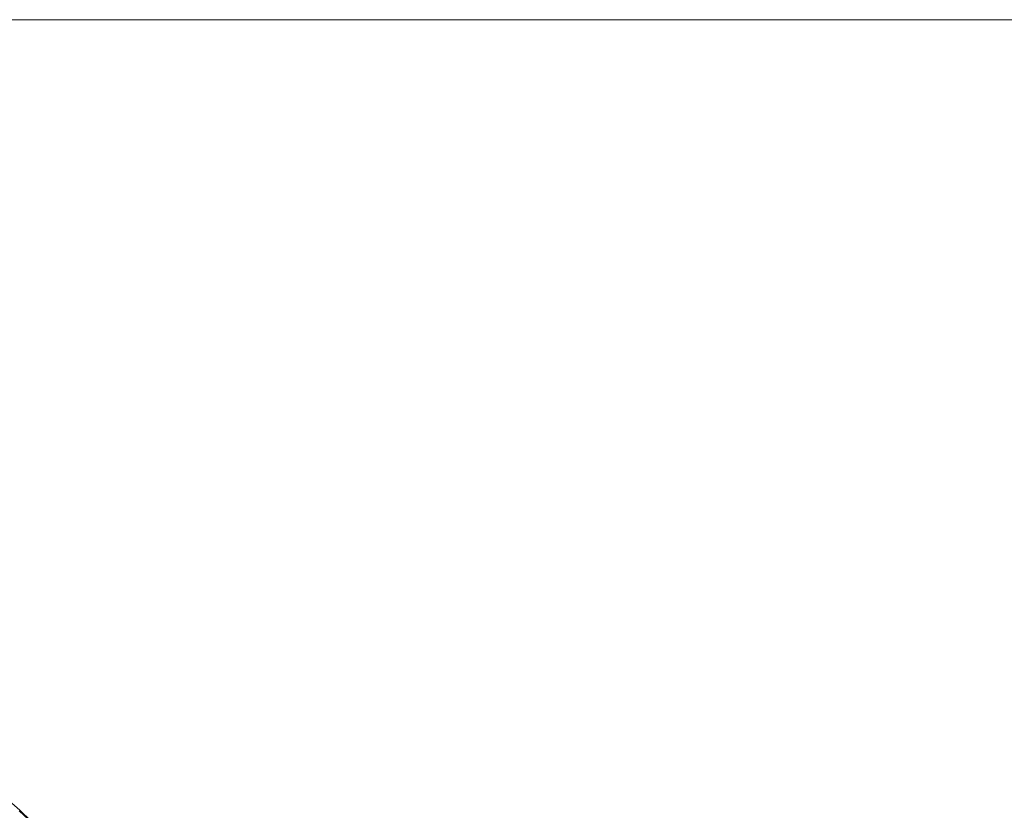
# Model space of a CAD drawing. Header units: centimetres. Extents: x -25.9 to 27.4, y -21.7 to -19.9.
# Tile 92 of 202: x -8.0198 to -7.987, y -19.8863 to -19.86. Entities that reach past the tile are written whole.
import ezdxf

# ---------------------------------------------------------------- set-up
doc = ezdxf.new("R2010")
doc.units = ezdxf.units.CM
doc.header["$LTSCALE"] = 2.54
doc.layers.add('Lucido design-1', color=7, linetype='Continuous')

# ---------------------------------------------------------------- blocks, each defined once
blk = doc.blocks.new('Gruppo-5-1')
at = {"color": 7, "linetype": 'Continuous', "lineweight": 9}
for points, invisible_edges in [([(27.312519, -19.860047, 876.324458), (27.312519, -19.86, 876.321383), (-25.787481, -19.86, 876.321383), (-25.787481, -19.860047, 876.324458)], 8), ([(-25.787481, -19.86, 875.721383), (-8.016039, -19.86, 876.074592), (-8.022599, -19.86, 876.068839)], 9), ([(9.412519, -19.86, 876.121383), (-25.787481, -19.86, 876.321383), (27.312519, -19.86, 876.321383)], 9), ([(9.412519, -19.86, 876.121383), (-7.887481, -19.86, 876.121383), (-25.787481, -19.86, 876.321383)], 10), ([(-25.787481, -19.86, 875.721383), (-7.994941, -19.86, 876.090062), (-8.002196, -19.86, 876.085214)], 9), ([(-8.002196, -19.86, 876.085214), (-8.009233, -19.86, 876.080054), (-25.787481, -19.86, 875.721383)], 10), ([(-8.009233, -19.86, 876.080054), (-8.016039, -19.86, 876.074592), (-25.787481, -19.86, 875.721383)], 10), ([(-25.787481, -19.86, 875.721383), (-7.979831, -19.86, 876.098786), (-7.987481, -19.86, 876.094589)], 9), ([(-25.787481, -19.86, 876.321383), (-7.930769, -19.86, 876.116643), (-7.939245, -19.86, 876.114569)], 9), ([(-7.987481, -19.86, 876.094589), (-7.994941, -19.86, 876.090062), (-25.787481, -19.86, 875.721383)], 10), ([(-25.787481, -19.86, 876.321383), (-7.922211, -19.86, 876.118345), (-7.930769, -19.86, 876.116643)], 9), ([(-7.939245, -19.86, 876.114569), (-7.947622, -19.86, 876.112127), (-25.787481, -19.86, 876.321383)], 10), ([(-25.787481, -19.86, 876.321383), (-7.896205, -19.86, 876.121193), (-7.904912, -19.86, 876.120622)], 9), ([(-25.787481, -19.86, 876.321383), (-7.913586, -19.86, 876.119672), (-7.922211, -19.86, 876.118345)], 9), ([(-7.887481, -19.86, 876.121383), (-7.896205, -19.86, 876.121193), (-25.787481, -19.86, 876.321383)], 10), ([(-25.787481, -19.86, 875.721383), (-25.787481, -19.86, 876.321383), (-7.964018, -19.86, 876.106159), (-7.972005, -19.86, 876.102645)], 10), ([(-7.972005, -19.86, 876.102645), (-7.979831, -19.86, 876.098786), (-25.787481, -19.86, 875.721383)], 10), ([(-25.787481, -19.86, 876.321383), (-7.947622, -19.86, 876.112127), (-7.955885, -19.86, 876.109322)], 9), ([(-7.904912, -19.86, 876.120622), (-7.913586, -19.86, 876.119672), (-25.787481, -19.86, 876.321383)], 10), ([(-7.955885, -19.86, 876.109322), (-7.964018, -19.86, 876.106159), (-25.787481, -19.86, 876.321383)], 10), ([(-25.787481, -19.860047, 876.324458), (-25.787481, -19.860114, 876.325744), (27.312519, -19.860114, 876.325744), (27.312519, -19.860047, 876.324458)], 10), ([(27.312519, -19.860261, 876.328604), (27.312519, -19.860114, 876.325744), (-25.787481, -19.860114, 876.325744), (-25.787481, -19.860261, 876.328604)], 10), ([(-8.028903, -19.86, 876.062805), (-8.022599, -19.86, 876.068839), (-8.019654, -19.860095, 876.065625), (-8.02582, -19.860095, 876.059722)], 14), ([(-8.02582, -19.860095, 876.059722), (-8.019654, -19.860095, 876.065625), (-8.016862, -19.860361, 876.062578), (-8.022898, -19.860361, 876.0568)], 15), ([(-8.022599, -19.86, 876.068839), (-8.016039, -19.86, 876.074592), (-8.013236, -19.860095, 876.071253), (-8.019654, -19.860095, 876.065625)], 14), ([(-8.019654, -19.860095, 876.065625), (-8.013236, -19.860095, 876.071253), (-8.01058, -19.860361, 876.068087), (-8.016862, -19.860361, 876.062578)], 15), ([(-8.016039, -19.86, 876.074592), (-8.009233, -19.86, 876.080054), (-8.006579, -19.860095, 876.076595), (-8.013236, -19.860095, 876.071253)], 14), ([(-8.013236, -19.860095, 876.071253), (-8.006579, -19.860095, 876.076595), (-8.004064, -19.860361, 876.073317), (-8.01058, -19.860361, 876.068087)], 15), ([(-8.009233, -19.86, 876.080054), (-8.002196, -19.86, 876.085214), (-7.999696, -19.860095, 876.081642), (-8.006579, -19.860095, 876.076595)], 14), ([(-8.006579, -19.860095, 876.076595), (-7.999696, -19.860095, 876.081642), (-7.997325, -19.860361, 876.078257), (-8.004064, -19.860361, 876.073317)], 15), ([(-8.002196, -19.86, 876.085214), (-7.994941, -19.86, 876.090062), (-7.992599, -19.860095, 876.086385), (-7.999696, -19.860095, 876.081642)], 14), ([(-7.999696, -19.860095, 876.081642), (-7.992599, -19.860095, 876.086385), (-7.990378, -19.860361, 876.082899), (-7.997325, -19.860361, 876.078257)], 15), ([(-7.994941, -19.86, 876.090062), (-7.987481, -19.86, 876.094589), (-7.985301, -19.860095, 876.090813), (-7.992599, -19.860095, 876.086385)], 14), ([(-7.992599, -19.860095, 876.086385), (-7.985301, -19.860095, 876.090813), (-7.983235, -19.860361, 876.087234), (-7.990378, -19.860361, 876.082899)], 15), ([(-7.987481, -19.86, 876.094589), (-7.979831, -19.86, 876.098786), (-7.977818, -19.860095, 876.094918), (-7.985301, -19.860095, 876.090813)], 14), ([(-25.787481, -19.860261, 876.328604), (-25.787481, -19.8604, 876.330097), (27.312519, -19.8604, 876.330097), (27.312519, -19.860261, 876.328604)], 10), ([(27.312519, -19.860647, 876.33274), (27.312519, -19.8604, 876.330097), (-25.787481, -19.8604, 876.330097), (-25.787481, -19.860647, 876.33274)], 10), ([(-8.022898, -19.860361, 876.0568), (-8.016862, -19.860361, 876.062578), (-8.014082, -19.860798, 876.059544), (-8.019988, -19.860798, 876.053891)], 15), ([(-8.016862, -19.860361, 876.062578), (-8.01058, -19.860361, 876.068087), (-8.007935, -19.860798, 876.064935), (-8.014082, -19.860798, 876.059544)], 15), ([(-8.01058, -19.860361, 876.068087), (-8.004064, -19.860361, 876.073317), (-8.001559, -19.860798, 876.070053), (-8.007935, -19.860798, 876.064935)], 15), ([(-8.004064, -19.860361, 876.073317), (-7.997325, -19.860361, 876.078257), (-7.994966, -19.860798, 876.074887), (-8.001559, -19.860798, 876.070053)], 15), ([(-7.997325, -19.860361, 876.078257), (-7.990378, -19.860361, 876.082899), (-7.988168, -19.860798, 876.079429), (-7.994966, -19.860798, 876.074887)], 15), ([(-7.990378, -19.860361, 876.082899), (-7.983235, -19.860361, 876.087234), (-7.981178, -19.860798, 876.083671), (-7.988168, -19.860798, 876.079429)], 15), ([(-25.787481, -19.860647, 876.33274), (-25.787481, -19.860876, 876.334433), (27.312519, -19.860876, 876.334433), (27.312519, -19.860647, 876.33274)], 10), ([(27.312519, -19.861205, 876.336861), (27.312519, -19.860876, 876.334433), (-25.787481, -19.860876, 876.334433), (-25.787481, -19.861205, 876.336861)], 10), ([(-8.025642, -19.860798, 876.047985), (-8.019988, -19.860798, 876.053891), (-8.017097, -19.861404, 876.050999), (-8.022627, -19.861404, 876.045222)], 15), ([(-8.019988, -19.860798, 876.053891), (-8.014082, -19.860798, 876.059544), (-8.01132, -19.861404, 876.056529), (-8.017097, -19.861404, 876.050999)], 15), ([(-8.014082, -19.860798, 876.059544), (-8.007935, -19.860798, 876.064935), (-8.005307, -19.861404, 876.061802), (-8.01132, -19.861404, 876.056529)], 15), ([(-8.007935, -19.860798, 876.064935), (-8.001559, -19.860798, 876.070053), (-7.99907, -19.861404, 876.066808), (-8.005307, -19.861404, 876.061802)], 15), ([(-8.001559, -19.860798, 876.070053), (-7.994966, -19.860798, 876.074887), (-7.99262, -19.861404, 876.071537), (-7.99907, -19.861404, 876.066808)], 15), ([(-7.994966, -19.860798, 876.074887), (-7.988168, -19.860798, 876.079429), (-7.98597, -19.861404, 876.075981), (-7.99262, -19.861404, 876.071537)], 15), ([(-7.988168, -19.860798, 876.079429), (-7.981178, -19.860798, 876.083671), (-7.979133, -19.861404, 876.080129), (-7.98597, -19.861404, 876.075981)], 15), ([(-25.787481, -19.861205, 876.336861), (-25.787481, -19.86154, 876.338745), (27.312519, -19.86154, 876.338745), (27.312519, -19.861205, 876.336861)], 10), ([(27.312519, -19.861935, 876.340958), (27.312519, -19.86154, 876.338745), (-25.787481, -19.86154, 876.338745), (-25.787481, -19.861935, 876.340958)], 10), ([(-8.0279, -19.861404, 876.039209), (-8.022627, -19.861404, 876.045222), (-8.019636, -19.862177, 876.042481), (-8.024792, -19.862177, 876.036601)], 15), ([(-8.022627, -19.861404, 876.045222), (-8.017097, -19.861404, 876.050999), (-8.014228, -19.862177, 876.04813), (-8.019636, -19.862177, 876.042481)], 15), ([(-8.017097, -19.861404, 876.050999), (-8.01132, -19.861404, 876.056529), (-8.008579, -19.862177, 876.053538), (-8.014228, -19.862177, 876.04813)], 15), ([(-8.01132, -19.861404, 876.056529), (-8.005307, -19.861404, 876.061802), (-8.002699, -19.862177, 876.058694), (-8.008579, -19.862177, 876.053538)], 15), ([(-8.005307, -19.861404, 876.061802), (-7.99907, -19.861404, 876.066808), (-7.9966, -19.862177, 876.063589), (-8.002699, -19.862177, 876.058694)], 15), ([(-7.99907, -19.861404, 876.066808), (-7.99262, -19.861404, 876.071537), (-7.990293, -19.862177, 876.068214), (-7.9966, -19.862177, 876.063589)], 15), ([(-7.99262, -19.861404, 876.071537), (-7.98597, -19.861404, 876.075981), (-7.98379, -19.862177, 876.072559), (-7.990293, -19.862177, 876.068214)], 15), ([(-25.787481, -19.861935, 876.340958), (-25.787481, -19.862392, 876.343023), (27.312519, -19.862392, 876.343023), (27.312519, -19.861935, 876.340958)], 10), ([(-8.024792, -19.862177, 876.036601), (-8.019636, -19.862177, 876.042481), (-8.016673, -19.863117, 876.039766), (-8.021714, -19.863117, 876.034018)], 15), ([(-8.019636, -19.862177, 876.042481), (-8.014228, -19.862177, 876.04813), (-8.011386, -19.863117, 876.045289), (-8.016673, -19.863117, 876.039766)], 15), ([(-8.014228, -19.862177, 876.04813), (-8.008579, -19.862177, 876.053538), (-8.005864, -19.863117, 876.050575), (-8.011386, -19.863117, 876.045289)], 15), ([(-8.008579, -19.862177, 876.053538), (-8.002699, -19.862177, 876.058694), (-8.000116, -19.863117, 876.055616), (-8.005864, -19.863117, 876.050575)], 15), ([(-8.002699, -19.862177, 876.058694), (-7.9966, -19.862177, 876.063589), (-7.994153, -19.863117, 876.060401), (-8.000116, -19.863117, 876.055616)], 15), ([(-7.9966, -19.862177, 876.063589), (-7.990293, -19.862177, 876.068214), (-7.987988, -19.863117, 876.064922), (-7.994153, -19.863117, 876.060401)], 15), ([(-7.990293, -19.862177, 876.068214), (-7.98379, -19.862177, 876.072559), (-7.981631, -19.863117, 876.06917), (-7.987988, -19.863117, 876.064922)], 15), ([(27.312519, -19.862835, 876.345025), (27.312519, -19.862392, 876.343023), (-25.787481, -19.862392, 876.343023), (-25.787481, -19.862835, 876.345025)], 10), ([(-25.787481, -19.862835, 876.345025), (-25.787481, -19.863428, 876.34726), (27.312519, -19.863428, 876.34726), (27.312519, -19.862835, 876.345025)], 10), ([(-8.026499, -19.863117, 876.028056), (-8.021714, -19.863117, 876.034018), (-8.01867, -19.86422, 876.031464), (-8.023347, -19.86422, 876.025637)], 15), ([(-8.021714, -19.863117, 876.034018), (-8.016673, -19.863117, 876.039766), (-8.013744, -19.86422, 876.037082), (-8.01867, -19.86422, 876.031464)], 15), ([(-8.016673, -19.863117, 876.039766), (-8.011386, -19.863117, 876.045289), (-8.008577, -19.86422, 876.042479), (-8.013744, -19.86422, 876.037082)], 15), ([(-8.011386, -19.863117, 876.045289), (-8.005864, -19.863117, 876.050575), (-8.00318, -19.86422, 876.047646), (-8.008577, -19.86422, 876.042479)], 15), ([(-8.005864, -19.863117, 876.050575), (-8.000116, -19.863117, 876.055616), (-7.997562, -19.86422, 876.052573), (-8.00318, -19.86422, 876.047646)], 15), ([(-8.000116, -19.863117, 876.055616), (-7.994153, -19.863117, 876.060401), (-7.991735, -19.86422, 876.05725), (-7.997562, -19.86422, 876.052573)], 15), ([(-7.994153, -19.863117, 876.060401), (-7.987988, -19.863117, 876.064922), (-7.985709, -19.86422, 876.061668), (-7.991735, -19.86422, 876.05725)], 15), ([(-7.987988, -19.863117, 876.064922), (-7.981631, -19.863117, 876.06917), (-7.979497, -19.86422, 876.065819), (-7.985709, -19.86422, 876.061668)], 15), ([(27.312519, -19.863905, 876.349055), (27.312519, -19.863428, 876.34726), (-25.787481, -19.863428, 876.34726), (-25.787481, -19.863905, 876.349055)], 10), ([(-25.787481, -19.863905, 876.349055), (-25.787481, -19.864648, 876.351448), (27.312519, -19.864648, 876.351448), (27.312519, -19.863905, 876.349055)], 10), ([(-8.023347, -19.86422, 876.025637), (-8.01867, -19.86422, 876.031464), (-8.015667, -19.865486, 876.028944), (-8.020237, -19.865486, 876.02325)], 15), ([(-8.01867, -19.86422, 876.031464), (-8.013744, -19.86422, 876.037082), (-8.010853, -19.865486, 876.034433), (-8.015667, -19.865486, 876.028944)], 15), ([(-8.013744, -19.86422, 876.037082), (-8.008577, -19.86422, 876.042479), (-8.005805, -19.865486, 876.039707), (-8.010853, -19.865486, 876.034433)], 15), ([(-8.008577, -19.86422, 876.042479), (-8.00318, -19.86422, 876.047646), (-8.000531, -19.865486, 876.044756), (-8.005805, -19.865486, 876.039707)], 15), ([(-8.00318, -19.86422, 876.047646), (-7.997562, -19.86422, 876.052573), (-7.995042, -19.865486, 876.049569), (-8.000531, -19.865486, 876.044756)], 15), ([(-7.997562, -19.86422, 876.052573), (-7.991735, -19.86422, 876.05725), (-7.989348, -19.865486, 876.054139), (-7.995042, -19.865486, 876.049569)], 15), ([(-7.991735, -19.86422, 876.05725), (-7.985709, -19.86422, 876.061668), (-7.983461, -19.865486, 876.058456), (-7.989348, -19.865486, 876.054139)], 15), ([(27.312519, -19.865143, 876.35304), (27.312519, -19.864648, 876.351448), (-25.787481, -19.864648, 876.351448), (-25.787481, -19.865143, 876.35304)], 10), ([(-25.787481, -19.865143, 876.35304), (-25.787481, -19.86605, 876.355579), (27.312519, -19.86605, 876.355579), (27.312519, -19.865143, 876.35304)], 10), ([(-8.024554, -19.865486, 876.017363), (-8.020237, -19.865486, 876.02325), (-8.017173, -19.86691, 876.0209), (-8.02139, -19.86691, 876.015148)], 15), ([(-8.020237, -19.865486, 876.02325), (-8.015667, -19.865486, 876.028944), (-8.012709, -19.86691, 876.026462), (-8.017173, -19.86691, 876.0209)], 15), ([(-8.015667, -19.865486, 876.028944), (-8.010853, -19.865486, 876.034433), (-8.008006, -19.86691, 876.031824), (-8.012709, -19.86691, 876.026462)], 15), ([(-8.010853, -19.865486, 876.034433), (-8.005805, -19.865486, 876.039707), (-8.003074, -19.86691, 876.036976), (-8.008006, -19.86691, 876.031824)], 15), ([(-8.005805, -19.865486, 876.039707), (-8.000531, -19.865486, 876.044756), (-7.997922, -19.86691, 876.041908), (-8.003074, -19.86691, 876.036976)], 15), ([(-8.000531, -19.865486, 876.044756), (-7.995042, -19.865486, 876.049569), (-7.99256, -19.86691, 876.046611), (-7.997922, -19.86691, 876.041908)], 15), ([(-7.995042, -19.865486, 876.049569), (-7.989348, -19.865486, 876.054139), (-7.986997, -19.86691, 876.051075), (-7.99256, -19.86691, 876.046611)], 15), ([(-7.989348, -19.865486, 876.054139), (-7.983461, -19.865486, 876.058456), (-7.981245, -19.86691, 876.055293), (-7.986997, -19.86691, 876.051075)], 15), ([(27.312519, -19.866548, 876.356974), (27.312519, -19.86605, 876.355579), (-25.787481, -19.86605, 876.355579), (-25.787481, -19.866548, 876.356974)], 10), ([(-25.787481, -19.866548, 876.356974), (-25.787481, -19.867629, 876.359645), (27.312519, -19.867629, 876.359645), (27.312519, -19.866548, 876.356974)], 10), ([(-8.025353, -19.86691, 876.009217), (-8.02139, -19.86691, 876.015148), (-8.01828, -19.86849, 876.01297), (-8.022151, -19.86849, 876.007177)], 15), ([(-8.02139, -19.86691, 876.015148), (-8.017173, -19.86691, 876.0209), (-8.014161, -19.86849, 876.018588), (-8.01828, -19.86849, 876.01297)], 15), ([(-8.017173, -19.86691, 876.0209), (-8.012709, -19.86691, 876.026462), (-8.0098, -19.86849, 876.024021), (-8.014161, -19.86849, 876.018588)], 15), ([(-8.012709, -19.86691, 876.026462), (-8.008006, -19.86691, 876.031824), (-8.005207, -19.86849, 876.029259), (-8.0098, -19.86849, 876.024021)], 15), ([(-8.008006, -19.86691, 876.031824), (-8.003074, -19.86691, 876.036976), (-8.000389, -19.86849, 876.034292), (-8.005207, -19.86849, 876.029259)], 15), ([(-8.003074, -19.86691, 876.036976), (-7.997922, -19.86691, 876.041908), (-7.995357, -19.86849, 876.039109), (-8.000389, -19.86849, 876.034292)], 15), ([(-7.997922, -19.86691, 876.041908), (-7.99256, -19.86691, 876.046611), (-7.990119, -19.86849, 876.043703), (-7.995357, -19.86849, 876.039109)], 15), ([(-7.99256, -19.86691, 876.046611), (-7.986997, -19.86691, 876.051075), (-7.984686, -19.86849, 876.048063), (-7.990119, -19.86849, 876.043703)], 15), ([(27.312519, -19.868117, 876.360848), (27.312519, -19.867629, 876.359645), (-25.787481, -19.867629, 876.359645), (-25.787481, -19.868117, 876.360848)], 10), ([(-25.787481, -19.868117, 876.360848), (-25.787481, -19.869385, 876.363638), (27.312519, -19.869385, 876.363638), (27.312519, -19.868117, 876.360848)], 10), ([(-8.025765, -19.86849, 876.001222), (-8.022151, -19.86849, 876.007177), (-8.019009, -19.870224, 876.005176), (-8.022539, -19.870224, 875.999359)], 15), ([(-8.022151, -19.86849, 876.007177), (-8.01828, -19.86849, 876.01297), (-8.015229, -19.870224, 876.010833), (-8.019009, -19.870224, 876.005176)], 15), ([(-8.01828, -19.86849, 876.01297), (-8.014161, -19.86849, 876.018588), (-8.011205, -19.870224, 876.01632), (-8.015229, -19.870224, 876.010833)], 15), ([(-8.014161, -19.86849, 876.018588), (-8.0098, -19.86849, 876.024021), (-8.006947, -19.870224, 876.021627), (-8.011205, -19.870224, 876.01632)], 15), ([(-8.0098, -19.86849, 876.024021), (-8.005207, -19.86849, 876.029259), (-8.00246, -19.870224, 876.026742), (-8.006947, -19.870224, 876.021627)], 15), ([(-8.005207, -19.86849, 876.029259), (-8.000389, -19.86849, 876.034292), (-7.997755, -19.870224, 876.031657), (-8.00246, -19.870224, 876.026742)], 15), ([(-8.000389, -19.86849, 876.034292), (-7.995357, -19.86849, 876.039109), (-7.99284, -19.870224, 876.036363), (-7.997755, -19.870224, 876.031657)], 15), ([(-7.995357, -19.86849, 876.039109), (-7.990119, -19.86849, 876.043703), (-7.987725, -19.870224, 876.040849), (-7.99284, -19.870224, 876.036363)], 15), ([(-7.990119, -19.86849, 876.043703), (-7.984686, -19.86849, 876.048063), (-7.982418, -19.870224, 876.045108), (-7.987725, -19.870224, 876.040849)], 15), ([(27.312519, -19.869848, 876.364658), (27.312519, -19.869385, 876.363638), (-25.787481, -19.869385, 876.363638), (-25.787481, -19.869848, 876.364658)], 10), ([(-25.787481, -19.869848, 876.364658), (-25.787481, -19.871313, 876.367551), (27.312519, -19.871313, 876.367551), (27.312519, -19.869848, 876.364658)], 10), ([(-8.025811, -19.870224, 875.993394), (-8.022539, -19.870224, 875.999359), (-8.01938, -19.872108, 875.997535), (-8.022576, -19.872108, 875.991709)], 15), ([(-8.022539, -19.870224, 875.999359), (-8.019009, -19.870224, 876.005176), (-8.015932, -19.872108, 876.003216), (-8.01938, -19.872108, 875.997535)], 15), ([(-8.019009, -19.870224, 876.005176), (-8.015229, -19.870224, 876.010833), (-8.012241, -19.872108, 876.008741), (-8.015932, -19.872108, 876.003216)], 15), ([(-8.015229, -19.870224, 876.010833), (-8.011205, -19.870224, 876.01632), (-8.008311, -19.872108, 876.0141), (-8.012241, -19.872108, 876.008741)], 15), ([(-8.011205, -19.870224, 876.01632), (-8.006947, -19.870224, 876.021627), (-8.004152, -19.872108, 876.019282), (-8.008311, -19.872108, 876.0141)], 15), ([(-8.006947, -19.870224, 876.021627), (-8.00246, -19.870224, 876.026742), (-7.999771, -19.872108, 876.024278), (-8.004152, -19.872108, 876.019282)], 15), ([(-8.00246, -19.870224, 876.026742), (-7.997755, -19.870224, 876.031657), (-7.995176, -19.872108, 876.029078), (-7.999771, -19.872108, 876.024278)], 15), ([(-7.997755, -19.870224, 876.031657), (-7.99284, -19.870224, 876.036363), (-7.990376, -19.872108, 876.033673), (-7.995176, -19.872108, 876.029078)], 15), ([(-7.99284, -19.870224, 876.036363), (-7.987725, -19.870224, 876.040849), (-7.98538, -19.872108, 876.038055), (-7.990376, -19.872108, 876.033673)], 15), ([(-7.987725, -19.870224, 876.040849), (-7.982418, -19.870224, 876.045108), (-7.980198, -19.872108, 876.042214), (-7.98538, -19.872108, 876.038055)], 15), ([(27.312519, -19.871739, 876.368395), (27.312519, -19.871313, 876.367551), (-25.787481, -19.871313, 876.367551), (-25.787481, -19.871739, 876.368395)], 10), ([(-25.787481, -19.871739, 876.368395), (-25.787481, -19.873409, 876.371377), (27.312519, -19.873409, 876.371377), (27.312519, -19.871739, 876.368395)], 10), ([(-8.025515, -19.872108, 875.98575), (-8.022576, -19.872108, 875.991709), (-8.019414, -19.874138, 875.990063), (-8.022285, -19.874138, 875.984243)], 15), ([(-8.022576, -19.872108, 875.991709), (-8.01938, -19.872108, 875.997535), (-8.016293, -19.874138, 875.995753), (-8.019414, -19.874138, 875.990063)], 15), ([(-8.01938, -19.872108, 875.997535), (-8.015932, -19.872108, 876.003216), (-8.012926, -19.874138, 876.001301), (-8.016293, -19.874138, 875.995753)], 15), ([(-8.015932, -19.872108, 876.003216), (-8.012241, -19.872108, 876.008741), (-8.009321, -19.874138, 876.006697), (-8.012926, -19.874138, 876.001301)], 15), ([(-8.012241, -19.872108, 876.008741), (-8.008311, -19.872108, 876.0141), (-8.005484, -19.874138, 876.01193), (-8.009321, -19.874138, 876.006697)], 15), ([(-8.008311, -19.872108, 876.0141), (-8.004152, -19.872108, 876.019282), (-8.001422, -19.874138, 876.016991), (-8.005484, -19.874138, 876.01193)], 15), ([(-8.004152, -19.872108, 876.019282), (-7.999771, -19.872108, 876.024278), (-7.997143, -19.874138, 876.02187), (-8.001422, -19.874138, 876.016991)], 15), ([(-7.999771, -19.872108, 876.024278), (-7.995176, -19.872108, 876.029078), (-7.992656, -19.874138, 876.026558), (-7.997143, -19.874138, 876.02187)], 15), ([(-7.995176, -19.872108, 876.029078), (-7.990376, -19.872108, 876.033673), (-7.987968, -19.874138, 876.031045), (-7.992656, -19.874138, 876.026558)], 15), ([(-7.990376, -19.872108, 876.033673), (-7.98538, -19.872108, 876.038055), (-7.983089, -19.874138, 876.035324), (-7.987968, -19.874138, 876.031045)], 15), ([(27.312519, -19.873788, 876.372053), (27.312519, -19.873409, 876.371377), (-25.787481, -19.873409, 876.371377), (-25.787481, -19.873788, 876.372053)], 10), ([(-25.787481, -19.873788, 876.372053), (-25.787481, -19.87567, 876.375108), (27.312519, -19.87567, 876.375108), (27.312519, -19.873788, 876.372053)], 10), ([(-8.024898, -19.874138, 875.978303), (-8.022285, -19.874138, 875.984243), (-8.019135, -19.87631, 875.982775), (-8.021688, -19.87631, 875.976974)], 15), ([(-8.022285, -19.874138, 875.984243), (-8.019414, -19.874138, 875.990063), (-8.016332, -19.87631, 875.988459), (-8.019135, -19.87631, 875.982775)], 15), ([(-8.019414, -19.874138, 875.990063), (-8.016293, -19.874138, 875.995753), (-8.013284, -19.87631, 875.994016), (-8.016332, -19.87631, 875.988459)], 15), ([(-8.016293, -19.874138, 875.995753), (-8.012926, -19.874138, 876.001301), (-8.009996, -19.87631, 875.999434), (-8.013284, -19.87631, 875.994016)], 15), ([(-8.012926, -19.874138, 876.001301), (-8.009321, -19.874138, 876.006697), (-8.006475, -19.87631, 876.004704), (-8.009996, -19.87631, 875.999434)], 15), ([(-8.009321, -19.874138, 876.006697), (-8.005484, -19.874138, 876.01193), (-8.002727, -19.87631, 876.009815), (-8.006475, -19.87631, 876.004704)], 15), ([(-8.005484, -19.874138, 876.01193), (-8.001422, -19.874138, 876.016991), (-7.99876, -19.87631, 876.014757), (-8.002727, -19.87631, 876.009815)], 15), ([(-8.001422, -19.874138, 876.016991), (-7.997143, -19.874138, 876.02187), (-7.994581, -19.87631, 876.019522), (-7.99876, -19.87631, 876.014757)], 15), ([(-7.997143, -19.874138, 876.02187), (-7.992656, -19.874138, 876.026558), (-7.990198, -19.87631, 876.024101), (-7.994581, -19.87631, 876.019522)], 15), ([(-7.992656, -19.874138, 876.026558), (-7.987968, -19.874138, 876.031045), (-7.98562, -19.87631, 876.028483), (-7.990198, -19.87631, 876.024101)], 15), ([(-7.987968, -19.874138, 876.031045), (-7.983089, -19.874138, 876.035324), (-7.980855, -19.87631, 876.032662), (-7.98562, -19.87631, 876.028483)], 15), ([(27.312519, -19.875989, 876.375625), (27.312519, -19.87567, 876.375108), (-25.787481, -19.87567, 876.375108), (-25.787481, -19.875989, 876.375625)], 10), ([(-25.787481, -19.875989, 876.375625), (-25.787481, -19.878092, 876.378736), (27.312519, -19.878092, 876.378736), (27.312519, -19.875989, 876.375625)], 10), ([(-8.023985, -19.87631, 875.971067), (-8.021688, -19.87631, 875.976974), (-8.018565, -19.878621, 875.97568), (-8.020809, -19.878621, 875.969911)], 15), ([(-8.021688, -19.87631, 875.976974), (-8.019135, -19.87631, 875.982775), (-8.016072, -19.878621, 875.981346), (-8.018565, -19.878621, 875.97568)], 15), ([(-8.019135, -19.87631, 875.982775), (-8.016332, -19.87631, 875.988459), (-8.013334, -19.878621, 875.986898), (-8.016072, -19.878621, 875.981346)], 15), ([(-8.016332, -19.87631, 875.988459), (-8.013284, -19.87631, 875.994016), (-8.010356, -19.878621, 875.992325), (-8.013334, -19.878621, 875.986898)], 15), ([(-8.013284, -19.87631, 875.994016), (-8.009996, -19.87631, 875.999434), (-8.007145, -19.878621, 875.997618), (-8.010356, -19.878621, 875.992325)], 15), ([(-8.009996, -19.87631, 875.999434), (-8.006475, -19.87631, 876.004704), (-8.003706, -19.878621, 876.002765), (-8.007145, -19.878621, 875.997618)], 15), ([(-8.006475, -19.87631, 876.004704), (-8.002727, -19.87631, 876.009815), (-8.000045, -19.878621, 876.007757), (-8.003706, -19.878621, 876.002765)], 15), ([(-8.002727, -19.87631, 876.009815), (-7.99876, -19.87631, 876.014757), (-7.996171, -19.878621, 876.012585), (-8.000045, -19.878621, 876.007757)], 15), ([(-7.99876, -19.87631, 876.014757), (-7.994581, -19.87631, 876.019522), (-7.992089, -19.878621, 876.017239), (-7.996171, -19.878621, 876.012585)], 15), ([(-7.994581, -19.87631, 876.019522), (-7.990198, -19.87631, 876.024101), (-7.987808, -19.878621, 876.021711), (-7.992089, -19.878621, 876.017239)], 15), ([(-7.990198, -19.87631, 876.024101), (-7.98562, -19.87631, 876.028483), (-7.983337, -19.878621, 876.025991), (-7.987808, -19.878621, 876.021711)], 15), ([(27.312519, -19.878341, 876.379106), (27.312519, -19.878092, 876.378736), (-25.787481, -19.878092, 876.378736), (-25.787481, -19.878341, 876.379106)], 10), ([(-25.787481, -19.878341, 876.379106), (-25.787481, -19.880669, 876.382256), (27.312519, -19.880669, 876.382256), (27.312519, -19.878341, 876.379106)], 10), ([(-8.024531, -19.878621, 875.958106), (-8.022798, -19.878621, 875.964049), (-8.019671, -19.881066, 875.963063), (-8.021363, -19.881066, 875.957257)], 15), ([(-8.022798, -19.878621, 875.964049), (-8.020809, -19.878621, 875.969911), (-8.017727, -19.881066, 875.968789), (-8.019671, -19.881066, 875.963063)], 15), ([(-8.020809, -19.878621, 875.969911), (-8.018565, -19.878621, 875.97568), (-8.015535, -19.881066, 875.974425), (-8.017727, -19.881066, 875.968789)], 15), ([(-8.018565, -19.878621, 875.97568), (-8.016072, -19.878621, 875.981346), (-8.013099, -19.881066, 875.97996), (-8.015535, -19.881066, 875.974425)], 15), ([(-8.016072, -19.878621, 875.981346), (-8.013334, -19.878621, 875.986898), (-8.010425, -19.881066, 875.985384), (-8.013099, -19.881066, 875.97996)], 15), ([(-8.013334, -19.878621, 875.986898), (-8.010356, -19.878621, 875.992325), (-8.007516, -19.881066, 875.990686), (-8.010425, -19.881066, 875.985384)], 15), ([(-8.010356, -19.878621, 875.992325), (-8.007145, -19.878621, 875.997618), (-8.004379, -19.881066, 875.995856), (-8.007516, -19.881066, 875.990686)], 15), ([(-8.007145, -19.878621, 875.997618), (-8.003706, -19.878621, 876.002765), (-8.001019, -19.881066, 876.000884), (-8.004379, -19.881066, 875.995856)], 15), ([(-8.003706, -19.878621, 876.002765), (-8.000045, -19.878621, 876.007757), (-7.997443, -19.881066, 876.00576), (-8.001019, -19.881066, 876.000884)], 15), ([(-8.000045, -19.878621, 876.007757), (-7.996171, -19.878621, 876.012585), (-7.993658, -19.881066, 876.010477), (-7.997443, -19.881066, 876.00576)], 15), ([(-7.996171, -19.878621, 876.012585), (-7.992089, -19.878621, 876.017239), (-7.989671, -19.881066, 876.015023), (-7.993658, -19.881066, 876.010477)], 15), ([(-7.992089, -19.878621, 876.017239), (-7.987808, -19.878621, 876.021711), (-7.985489, -19.881066, 876.019392), (-7.989671, -19.881066, 876.015023)], 15), ([(-7.987808, -19.878621, 876.021711), (-7.983337, -19.878621, 876.025991), (-7.981121, -19.881066, 876.023573), (-7.985489, -19.881066, 876.019392)], 15), ([(27.312519, -19.88084, 876.382487), (27.312519, -19.880669, 876.382256), (-25.787481, -19.880669, 876.382256), (-25.787481, -19.88084, 876.382487)], 10), ([(-25.787481, -19.88084, 876.382487), (-25.787481, -19.883398, 876.385661), (27.312519, -19.883398, 876.385661), (27.312519, -19.88084, 876.382487)], 10), ([(-8.02398, -19.881066, 875.945452), (-8.0228, -19.881066, 875.951383), (-8.019701, -19.883641, 875.950696), (-8.020854, -19.883641, 875.944901)], 15), ([(-8.0228, -19.881066, 875.951383), (-8.021363, -19.881066, 875.957257), (-8.018297, -19.883641, 875.956435), (-8.019701, -19.883641, 875.950696)], 15), ([(-8.021363, -19.881066, 875.957257), (-8.019671, -19.881066, 875.963063), (-8.016643, -19.883641, 875.962108), (-8.018297, -19.883641, 875.956435)], 15), ([(-8.019671, -19.881066, 875.963063), (-8.017727, -19.881066, 875.968789), (-8.014744, -19.883641, 875.967703), (-8.016643, -19.883641, 875.962108)], 15), ([(-8.017727, -19.881066, 875.968789), (-8.015535, -19.881066, 875.974425), (-8.012603, -19.883641, 875.97321), (-8.014744, -19.883641, 875.967703)], 15), ([(-8.015535, -19.881066, 875.974425), (-8.013099, -19.881066, 875.97996), (-8.010223, -19.883641, 875.978619), (-8.012603, -19.883641, 875.97321)], 15), ([(-8.013099, -19.881066, 875.97996), (-8.010425, -19.881066, 875.985384), (-8.007609, -19.883641, 875.983918), (-8.010223, -19.883641, 875.978619)], 15), ([(-8.010425, -19.881066, 875.985384), (-8.007516, -19.881066, 875.990686), (-8.004767, -19.883641, 875.989099), (-8.007609, -19.883641, 875.983918)], 15), ([(-8.007516, -19.881066, 875.990686), (-8.004379, -19.881066, 875.995856), (-8.001702, -19.883641, 875.99415), (-8.004767, -19.883641, 875.989099)], 15), ([(-8.004379, -19.881066, 875.995856), (-8.001019, -19.881066, 876.000884), (-7.998419, -19.883641, 875.999063), (-8.001702, -19.883641, 875.99415)], 15), ([(-8.001019, -19.881066, 876.000884), (-7.997443, -19.881066, 876.00576), (-7.994925, -19.883641, 876.003828), (-7.998419, -19.883641, 875.999063)], 15), ([(-7.997443, -19.881066, 876.00576), (-7.993658, -19.881066, 876.010477), (-7.991227, -19.883641, 876.008436), (-7.994925, -19.883641, 876.003828)], 15), ([(-7.993658, -19.881066, 876.010477), (-7.989671, -19.881066, 876.015023), (-7.987331, -19.883641, 876.012879), (-7.991227, -19.883641, 876.008436)], 15), ([(-7.989671, -19.881066, 876.015023), (-7.985489, -19.881066, 876.019392), (-7.983245, -19.883641, 876.017147), (-7.987331, -19.883641, 876.012879)], 15), ([(27.312519, -19.883481, 876.385764), (27.312519, -19.883398, 876.385661), (-25.787481, -19.883398, 876.385661), (-25.787481, -19.883481, 876.385764)], 10), ([(-25.787481, -19.883481, 876.385764), (-25.787481, -19.886261, 876.38893), (27.312519, -19.886261, 876.38893), (27.312519, -19.883481, 876.385764)], 10), ([(-8.022912, -19.883641, 875.921383), (-8.022783, -19.883641, 875.927291), (-8.019722, -19.88634, 875.927157), (-8.019848, -19.88634, 875.921383)], 7), ([(-8.022783, -19.883641, 875.927291), (-8.022396, -19.883641, 875.933187), (-8.019344, -19.88634, 875.93292), (-8.019722, -19.88634, 875.927157)], 15), ([(-8.022396, -19.883641, 875.933187), (-8.021753, -19.883641, 875.939061), (-8.018716, -19.88634, 875.938661), (-8.019344, -19.88634, 875.93292)], 15), ([(-8.021753, -19.883641, 875.939061), (-8.020854, -19.883641, 875.944901), (-8.017837, -19.88634, 875.944369), (-8.018716, -19.88634, 875.938661)], 15), ([(-8.020854, -19.883641, 875.944901), (-8.019701, -19.883641, 875.950696), (-8.016711, -19.88634, 875.950033), (-8.017837, -19.88634, 875.944369)], 15), ([(-8.019701, -19.883641, 875.950696), (-8.018297, -19.883641, 875.956435), (-8.015338, -19.88634, 875.955643), (-8.016711, -19.88634, 875.950033)], 15), ([(-8.018297, -19.883641, 875.956435), (-8.016643, -19.883641, 875.962108), (-8.013722, -19.88634, 875.961187), (-8.015338, -19.88634, 875.955643)], 15), ([(-8.016643, -19.883641, 875.962108), (-8.014744, -19.883641, 875.967703), (-8.011865, -19.88634, 875.966656), (-8.013722, -19.88634, 875.961187)], 15), ([(-8.014744, -19.883641, 875.967703), (-8.012603, -19.883641, 875.97321), (-8.009772, -19.88634, 875.972038), (-8.011865, -19.88634, 875.966656)], 15), ([(-8.012603, -19.883641, 875.97321), (-8.010223, -19.883641, 875.978619), (-8.007446, -19.88634, 875.977324), (-8.009772, -19.88634, 875.972038)], 15), ([(-8.010223, -19.883641, 875.978619), (-8.007609, -19.883641, 875.983918), (-8.004892, -19.88634, 875.982504), (-8.007446, -19.88634, 875.977324)], 15), ([(-8.007609, -19.883641, 875.983918), (-8.004767, -19.883641, 875.989099), (-8.002114, -19.88634, 875.987567), (-8.004892, -19.88634, 875.982504)], 15), ([(-8.004767, -19.883641, 875.989099), (-8.001702, -19.883641, 875.99415), (-7.999118, -19.88634, 875.992504), (-8.002114, -19.88634, 875.987567)], 15), ([(-8.001702, -19.883641, 875.99415), (-7.998419, -19.883641, 875.999063), (-7.99591, -19.88634, 875.997306), (-7.999118, -19.88634, 875.992504)], 15), ([(-7.998419, -19.883641, 875.999063), (-7.994925, -19.883641, 876.003828), (-7.992495, -19.88634, 876.001963), (-7.99591, -19.88634, 875.997306)], 15), ([(-7.994925, -19.883641, 876.003828), (-7.991227, -19.883641, 876.008436), (-7.98888, -19.88634, 876.006467), (-7.992495, -19.88634, 876.001963)], 15), ([(-7.991227, -19.883641, 876.008436), (-7.987331, -19.883641, 876.012879), (-7.985072, -19.88634, 876.010809), (-7.98888, -19.88634, 876.006467)], 15), ([(-7.987331, -19.883641, 876.012879), (-7.983245, -19.883641, 876.017147), (-7.981079, -19.88634, 876.014981), (-7.985072, -19.88634, 876.010809)], 15), ([(-8.021477, -19.885004, 875.717024), (-8.018353, -19.887873, 875.717024), (-8.018537, -19.888065, 875.712891), (-8.021652, -19.885204, 875.712891)], 15), ([(-8.019863, -19.886357, 875.721383), (-8.018287, -19.887804, 875.721383), (-8.018353, -19.887873, 875.717024), (-8.021477, -19.885004, 875.717024)], 14), ([(-8.021652, -19.885204, 875.712891), (-8.018537, -19.888065, 875.712891), (-8.018839, -19.88838, 875.708777), (-8.021941, -19.885532, 875.708777)], 15), ([(-8.021941, -19.885532, 875.708777), (-8.018839, -19.88838, 875.708777), (-8.019259, -19.888818, 875.704687), (-8.022341, -19.885986, 875.704687)], 15), ([(-8.022341, -19.885986, 875.704687), (-8.019259, -19.888818, 875.704687), (-8.019794, -19.889376, 875.70063), (-8.022852, -19.886567, 875.70063)], 15), ([(27.312519, -19.889175, 876.39198), (27.312519, -19.886273, 876.388942), (-25.787481, -19.886273, 876.388942), (-25.787481, -19.889175, 876.39198)], 10), ([(-8.019848, -19.88634, 875.921383), (-8.019722, -19.88634, 875.927157), (-8.016777, -19.88916, 875.927029), (-8.0169, -19.88916, 875.921383)], 7), ([(-8.019722, -19.88634, 875.927157), (-8.019344, -19.88634, 875.93292), (-8.016408, -19.88916, 875.932663), (-8.016777, -19.88916, 875.927029)], 15), ([(-8.019344, -19.88634, 875.93292), (-8.018716, -19.88634, 875.938661), (-8.015793, -19.88916, 875.938276), (-8.016408, -19.88916, 875.932663)], 15), ([(-8.018716, -19.88634, 875.938661), (-8.017837, -19.88634, 875.944369), (-8.014934, -19.88916, 875.943857), (-8.015793, -19.88916, 875.938276)], 15), ([(-8.017837, -19.88634, 875.944369), (-8.016711, -19.88634, 875.950033), (-8.013832, -19.88916, 875.949395), (-8.014934, -19.88916, 875.943857)], 15), ([(-8.016711, -19.88634, 875.950033), (-8.015338, -19.88634, 875.955643), (-8.01249, -19.88916, 875.95488), (-8.013832, -19.88916, 875.949395)], 15), ([(-8.015338, -19.88634, 875.955643), (-8.013722, -19.88634, 875.961187), (-8.01091, -19.88916, 875.960301), (-8.01249, -19.88916, 875.95488)], 15), ([(-8.013722, -19.88634, 875.961187), (-8.011865, -19.88634, 875.966656), (-8.009095, -19.88916, 875.965647), (-8.01091, -19.88916, 875.960301)], 15), ([(-8.011865, -19.88634, 875.966656), (-8.009772, -19.88634, 875.972038), (-8.007049, -19.88916, 875.97091), (-8.009095, -19.88916, 875.965647)], 15), ([(-8.009772, -19.88634, 875.972038), (-8.007446, -19.88634, 875.977324), (-8.004775, -19.88916, 875.976078), (-8.007049, -19.88916, 875.97091)], 15), ([(-8.007446, -19.88634, 875.977324), (-8.004892, -19.88634, 875.982504), (-8.002277, -19.88916, 875.981143), (-8.004775, -19.88916, 875.976078)], 15), ([(-8.004892, -19.88634, 875.982504), (-8.002114, -19.88634, 875.987567), (-7.999561, -19.88916, 875.986093), (-8.002277, -19.88916, 875.981143)], 15), ([(-8.002114, -19.88634, 875.987567), (-7.999118, -19.88634, 875.992504), (-7.996632, -19.88916, 875.99092), (-7.999561, -19.88916, 875.986093)], 15), ([(-7.999118, -19.88634, 875.992504), (-7.99591, -19.88634, 875.997306), (-7.993495, -19.88916, 875.995615), (-7.996632, -19.88916, 875.99092)], 15), ([(-7.99591, -19.88634, 875.997306), (-7.992495, -19.88634, 876.001963), (-7.990156, -19.88916, 876.000169), (-7.993495, -19.88916, 875.995615)], 15), ([(-7.992495, -19.88634, 876.001963), (-7.98888, -19.88634, 876.006467), (-7.986622, -19.88916, 876.004572), (-7.990156, -19.88916, 876.000169)], 15), ([(-7.98888, -19.88634, 876.006467), (-7.985072, -19.88634, 876.010809), (-7.982899, -19.88916, 876.008818), (-7.986622, -19.88916, 876.004572)], 15)]:
    blk.add_3dface(points, dxfattribs=dict(at, invisible_edges=invisible_edges))

msp = doc.modelspace()

# ---------------------------------------------------------------- block references
at = {"layer": 'Lucido design-1', "color": 7}
msp.add_blockref('Gruppo-5-1', (0, 0), dxfattribs=at)

doc.saveas('drawing.dxf')
